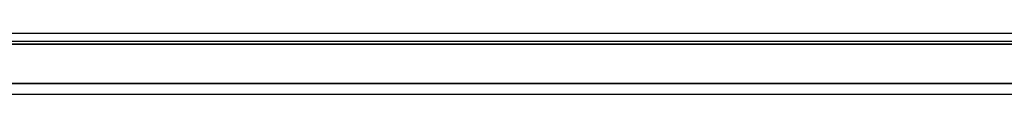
# Model space of a CAD drawing. Extents: x -558982 to 5119495, y -5290134 to 97908.
# Tile 153 of 256: x -473658 to -472737, y -19546 to -19489. Entities that reach past the tile are written whole.
import ezdxf

# ---------------------------------------------------------------- set-up
doc = ezdxf.new("R2010")
doc.units = 0
doc.header["$MEASUREMENT"] = 0
doc.layers.get('0').update_dxf_attribs({"color": 252})
doc.layers.add('5', color=7, linetype='Continuous')
doc.layers.add('50', color=7, linetype='Continuous')

# ---------------------------------------------------------------- blocks, each defined once
blk = doc.blocks.new('*U1072')
at = {"layer": '5', "color": 7}
for points in [[(875.120767, 0), (468.877908, 0)], [(468.878887, -4.67396), (875.122439, -4.67396)], [(875.122439, -4.67396), (468.878887, -4.67396)]]:
    blk.add_lwpolyline(points, dxfattribs=at)
for points in [[(468.878239, -1), (875.123087, -1), (468.878239, -1)], [(468.878239, -4.67396), (875.123087, -4.67396), (468.878239, -4.67396)]]:
    blk.add_lwpolyline(points, close=True, dxfattribs=at)
at = {"layer": '50', "color": 7}
for points in [[(875.643678, -0.744126), (468.049642, -0.744126)], [(875.651351, -5.717326), (468.041488, -5.717326)]]:
    blk.add_lwpolyline(points, dxfattribs=at)

msp = doc.modelspace()

# ---------------------------------------------------------------- block references
at = {"xscale": 10, "yscale": 10, "zscale": 10}
msp.add_blockref('*U1072', (-479682.25, -19489.05), dxfattribs=at)

doc.saveas('drawing.dxf')
